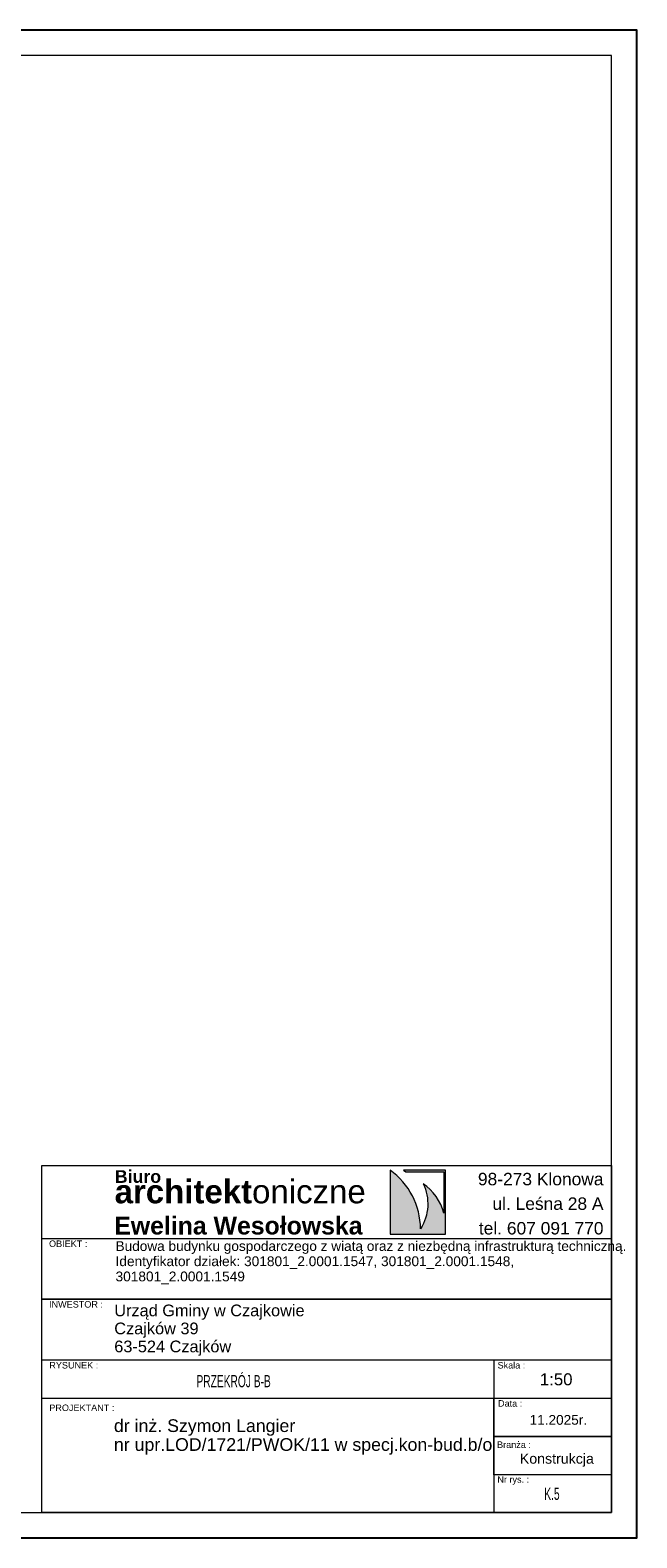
# Model space of a CAD drawing. Header units: centimetres. Extents: x 125945 to 146944, y 20629 to 31773.
# Tile 11 of 80: x 129907 to 130504, y 22758 to 24243. Entities that reach past the tile are written whole.
import ezdxf
from ezdxf.enums import TextEntityAlignment as Align

# ---------------------------------------------------------------- set-up
doc = ezdxf.new("R2010")
doc.units = ezdxf.units.CM
for name, color, linetype, lineweight in [('7TYTUŁY_Nr_pióra__10_Nr_pióra__134', 255, 'Continuous', 0), ('7TYTUŁY_Nr_pióra__181_Nr_pióra__7', 7, 'Continuous', 13), ('7TYTUŁY_Nr_pióra__201_Nr_pióra__7', 7, 'Continuous', 13), ('e-cad_cienkie', 88, 'Continuous', 15), ('K- OPISY', 40, 'Continuous', 15), ('Opisy - Tekst_Nr_pióra__1_Nr_pióra__1', 7, 'Continuous', 13), ('Opisy - Tekst_Nr_pióra__1_Nr_pióra__7', 7, 'Continuous', 13), ('przerywana_Nr_pióra__1_Nr_pióra__7', 7, 'Continuous', 13), ('Rysunek 2D - Ogólne_Nr_pióra__1_Nr_pióra__7', 7, 'Continuous', 13)]:
    doc.layers.add(name, color=color, linetype=linetype, lineweight=lineweight)
doc.layers.add('BS_txc', color=1, linetype='Continuous')
doc.layers.add('BZ_prs', color=2, linetype='Continuous')
doc.styles.add('Arial', font='arial.ttf')
doc.styles.add('e-cad_1', font='simplex.shx', dxfattribs={"width": 0.6})
doc.styles.add('STYL_AUTOMATYCZNY_1', font='arial.ttf')
doc.styles.add('STYL_AUTOMATYCZNY_2', font='arial.ttf')
doc.styles.add('STYL_AUTOMATYCZNY_5', font='txt')

# ---------------------------------------------------------------- blocks, each defined once
blk = doc.blocks.new('ccc')
at = {"layer": 'BZ_prs', "style": 'Arial'}
for tag, width, p in [('REWIZJA', 1.5, (-194.8, 113.7)), ('NUMER', 0.8, (-349.1, 114.2))]:
    blk.add_attdef(tag, text='', height=69.6, dxfattribs=dict(at, width=width)).set_placement(p, align=Align.MIDDLE)

msp = doc.modelspace()

# ---------------------------------------------------------------- hatches: boundary and pattern name
at = {"layer": 'Rysunek 2D - Ogólne_Nr_pióra__1_Nr_pióra__7', "linetype": 'Continuous', "lineweight": 13}
msp.add_hatch(color=7, dxfattribs=at).paths.add_polyline_path([(130291.07, 23062.39, 0.2395378), (130261.07, 23120.08), (130261.07, 23057.18), (130315.58, 23057.18), (130315.58, 23120.08), (130274.17, 23120.08), (130276.42, 23118.48), (130314.15, 23118.48), (130314.15, 23077.79, 0.1738634), (130293.61, 23106.77, -0.2581487)])

# ---------------------------------------------------------------- linework, layer by layer
at = {"layer": '7TYTUŁY_Nr_pióra__10_Nr_pióra__134', "color": 255, "linetype": 'Continuous', "lineweight": 0, "flags": 128}
msp.add_lwpolyline([(130363.17, 22820.45), (130479.09, 22820.45), (130479.09, 22857.68), (130363.17, 22857.68)], close=True, dxfattribs=at)
at = {"layer": '7TYTUŁY_Nr_pióra__181_Nr_pióra__7', "color": 7, "linetype": 'Continuous', "lineweight": 13, "flags": 128}
msp.add_lwpolyline([(130479.09, 22782.95), (129917.93, 22782.95), (129917.93, 23124.57), (130479.09, 23124.57)], close=True, dxfattribs=at)
at = {"layer": '7TYTUŁY_Nr_pióra__201_Nr_pióra__7', "color": 7, "linetype": 'Continuous', "lineweight": 13, "flags": 128}
for points in [[(130479.09, 22992.95), (129917.93, 22992.95), (129917.93, 23052.95), (130479.09, 23052.95)], [(130479.09, 22932.95), (129917.93, 22932.95), (129917.93, 22992.95), (130479.09, 22992.95)], [(130363.17, 22782.95), (130479.09, 22782.95), (130479.09, 22932.95), (130363.17, 22932.95)], [(130479.09, 22782.95), (129917.93, 22782.95), (129917.93, 22895.45), (130479.09, 22895.45)], [(130479.09, 22857.68), (130363.17, 22857.68), (130363.17, 22895.45), (130479.09, 22895.45)], [(130479.09, 22819.9), (130363.17, 22819.9), (130363.17, 22857.68), (130479.09, 22857.68)]]:
    msp.add_lwpolyline(points, close=True, dxfattribs=at)
at = {"layer": 'Defpoints'}
msp.add_lwpolyline([(128404.09, 22757.95), (130504.09, 22757.95), (130504.09, 24242.95), (128404.09, 24242.95)], close=True, dxfattribs=at)
at = {"layer": 'e-cad_cienkie'}
msp.add_lwpolyline([(128554.09, 22782.95), (130479.09, 22782.95), (130479.09, 24217.95), (128554.09, 24217.95)], close=True, dxfattribs=at)
at = {"layer": 'Rysunek 2D - Ogólne_Nr_pióra__1_Nr_pióra__7', "color": 7, "linetype": 'Continuous', "lineweight": 13, "flags": 128}
msp.add_lwpolyline([(130291.07, 23062.39, 0.2395378), (130261.07, 23120.08), (130261.07, 23057.18), (130315.58, 23057.18), (130315.58, 23120.08), (130274.17, 23120.08), (130276.42, 23118.48), (130314.15, 23118.48), (130314.15, 23077.79, 0.1738634), (130293.61, 23106.77, -0.2581487)], format="xyb", close=True, dxfattribs=at)

# ---------------------------------------------------------------- block references
at = {"layer": 'BS_txc'}
ref = msp.add_blockref('ccc', (130479.09, 22782.95), dxfattribs=dict(at, xscale=0.4, yscale=0.4, zscale=0.4))
ref.add_attrib('NUMER', 'K.5', dxfattribs={"layer": 'BZ_prs', "height": 12, "style": 'Arial', "width": 0.6}).set_placement((130420.49, 22801.2), align=Align.MIDDLE)
ref.add_attrib('REWIZJA', 'PRZEKRÓJ B-B', dxfattribs={"layer": 'BZ_prs', "height": 12, "style": 'Arial', "width": 0.6}).set_placement((130106.93, 22913.75), align=Align.MIDDLE)

# ---------------------------------------------------------------- texts
at = {"layer": 'K- OPISY', "ltscale": 2, "insert": (129786.63, 23898.76), "char_height": 15, "width": 1220.6714, "attachment_point": 1, "line_spacing_factor": 0.921669, "style": 'e-cad_1'}
msp.add_mtext('MURŁATA 12x12', dxfattribs=at)
at = {"layer": 'Opisy - Tekst_Nr_pióra__1_Nr_pióra__1', "color": 7, "linetype": 'Continuous', "lineweight": 13, "insert": (129990.64, 23050.13), "char_height": 9.6, "width": 499.4477, "attachment_point": 1, "line_spacing_factor": 0.931879, "style": 'STYL_AUTOMATYCZNY_1'}
msp.add_mtext('\\A1;\\pxql,t234.347917;{\\fArial|b0|i0|c238|p0;Budowa budynku gospodarczego z wiatą oraz z niezbędną infrastrukturą techniczną.\\P\\H1.004933x;Identyfikator działek: 301801_2.0001.1547, 301801_2.0001.1548, \\P301801_2.0001.1549}', dxfattribs=at)
at = {"layer": 'Opisy - Tekst_Nr_pióra__1_Nr_pióra__7', "color": 7, "linetype": 'Continuous', "lineweight": 13, "attachment_point": 1, "style": 'STYL_AUTOMATYCZNY_2'}
for s, insert, char_height in [('\\A1;{\\pql;\\pt2249.98;\\fArial|b1|i0|c238|p0;\\W1.000000;architekt\\fArial|b0|i0|c238|p0;\\W1.000000;oniczne }', (129989.75, 23110.68), 23.25), ('\\A1;{\\pql;\\pt2250.09;\\fArial|b1|i0|c238|p0;\\W1.000000;Biuro }', (129989.95, 23120.09), 12.5), ('\\A1;{\\pql;\\pt2250.18;\\fArial|b1|i0|c238|p0;\\W1.000000;Ewelina Wesołowska}', (129989.39, 23074.23), 17.5)]:
    msp.add_mtext(s, dxfattribs=dict(at, insert=insert, char_height=char_height))
at = {"layer": 'Opisy - Tekst_Nr_pióra__1_Nr_pióra__7', "color": 7, "linetype": 'Continuous', "lineweight": 13, "style": 'STYL_AUTOMATYCZNY_1'}
for s, insert, char_height, attachment_point, line_spacing_factor in [('\\A1;{\\pqr;\\pt2250.64;\\fArial|b0|i0|c238|p0;\\W1.000000;98-273 Klonowa\\P\\pqr;\\pt2250.64;\\fArial|b0|i0|c238|p0;\\W1.000000;ul. Leśna 28 A\\P\\pqr;\\pt2250.64;\\fArial|b0|i0|c238|p0;\\W1.000000;tel. 607 091 770}', (130471.25, 23117.46), 12.25, 3, 1.185962), ('\\A1;{\\pql;\\pt2250.85;\\fArial|b0|i0|c238|p0;\\W1.000000;Urząd Gminy w Czajkowie\\P\\pql;\\pt2250.85;\\fArial|b0|i0|c238|p0;\\W1.000000;Czajków 39\\P\\pql;\\pt2250.85;\\fArial|b0|i0|c238|p0;\\W1.000000;63-524 Czajków}', (129989.39, 22987.7), 11.5, 1, 0.925461), ('{\\C256;dr inż. Szymon Langier}', (129989.06, 22874.7), 12.5, 1, 0.921422), ('{\\C256;nr upr.LOD/1721/PWOK/11 w specj.kon-bud.b/o}', (129989.06, 22856.12), 12.5, 1, 0.921422)]:
    msp.add_mtext(s, dxfattribs=dict(at, insert=insert, char_height=char_height, attachment_point=attachment_point, line_spacing_factor=line_spacing_factor))
at = {"layer": 'przerywana_Nr_pióra__1_Nr_pióra__7', "color": 7, "linetype": 'Continuous', "lineweight": 13, "attachment_point": 7, "style": 'STYL_AUTOMATYCZNY_5'}
for s, insert, char_height in [('\\A1;{\\pql;\\fArial Unicode MS|b0|i0|c0|p0;\\W1.000000;OBIEKT :}', (129925.13, 23044.36), 6.4), ('\\A1;{\\pql;\\fArial Unicode MS|b0|i0|c0|p0;\\W1.000000;INWESTOR :}', (129925.13, 22984.66), 6.4), ('\\A1;{\\pql;\\fArial Unicode MS|b0|i0|c0|p0;\\W1.000000;RYSUNEK :}', (129925.41, 22924.66), 6.4), ('\\A1;{\\pql;\\fArial Unicode MS|b0|i0|c0|p0;\\W1.000000;Skala :}', (130366.91, 22924.66), 6.4), ('\\A1;{\\pql;\\fArial Unicode MS|b0|i0|c0|p0;\\W1.000000;1:50}', (130408.55, 22908.01), 11.84), ('\\A1;{\\fArial Unicode MS|b0|i0|c0|p0;PROJEKTANT :}', (129925.39, 22882.77), 6.4), ('\\A1;{\\pql;\\fArial Unicode MS|b0|i0|c0|p0;\\W1.000000;Data :}', (130367.36, 22887.1), 6.4), ('\\A1;{\\pql;\\fArial Unicode MS|b0|i0|c0|p0;\\W1.000000;1\\fArial Unicode MS|b0|i0|c0|p0;\\W1.000000;1\\fArial Unicode MS|b0|i0|c0|p0;\\W1.000000;.2025r.}', (130398.43, 22869.22), 9.6), ('\\A1;{\\pql;\\fArial Unicode MS|b0|i0|c0|p0;\\W1.000000;Branża :}', (130366.43, 22846.43), 6.4), ('\\A1;\\pxql;{\\fArial Unicode MS|b0|i0|c0|p0;Konstrukcja}', (130388.82, 22827.96), 10), ('\\A1;{\\pql;\\fArial Unicode MS|b0|i0|c0|p0;\\W1.000000;Nr rys. :}', (130366.71, 22810.3), 6.4)]:
    msp.add_mtext(s, dxfattribs=dict(at, insert=insert, char_height=char_height))

doc.saveas('drawing.dxf')
